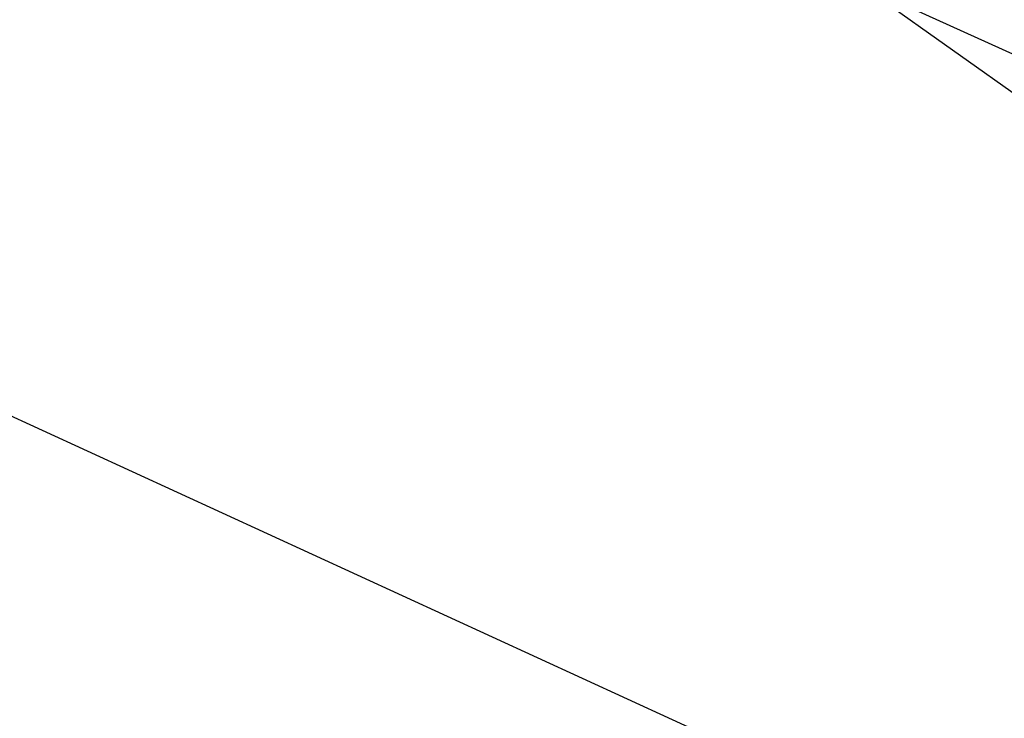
# Model space of a CAD drawing. Extents: x 448814 to 449970, y 436659 to 437685.
# Tile 64 of 132: x 449440.86 to 449451.64, y 437029.76 to 437037.4. Entities that reach past the tile are written whole.
import ezdxf

# ---------------------------------------------------------------- set-up
doc = ezdxf.new("R2010")
doc.units = 0
doc.header["$LTSCALE"] = 2
doc.header["$MEASUREMENT"] = 0
doc.linetypes.add('AUSGEZOGEN', pattern=[0])
for name, color, linetype in [('213_GRENZL', 8, 'AUSGEZOGEN'), ('FBRTOP', 250, 'AUSGEZOGEN'), ('STRASSE', 250, 'AUSGEZOGEN'), ('STROMLTG', 4, 'AUSGEZOGEN')]:
    doc.layers.add(name, color=color, linetype=linetype)

msp = doc.modelspace()

# ---------------------------------------------------------------- linework, layer by layer
at = {"layer": '213_GRENZL'}
for p, q in [((449482.56, 437023.053), (449380.941, 437069.105)), ((449479.382, 437015.327), (449424.045, 437040.74))]:
    msp.add_line(p, q, dxfattribs=at)
at = {"layer": 'FBRTOP'}
msp.add_lwpolyline([(448968.071, 437551.847, -0.000001), (448991.973, 437533.398, 0.000001), (449021.658, 437510.484, 0), (449059.524, 437481.257, 0), (449100.819, 437449.382, 0.000002), (449140.4, 437418.831, -0.000003), (449179.981, 437388.28, -0.000004), (449219.562, 437357.729, 0.000004), (449259.142, 437327.177), (449338.303, 437266.075), (449437.255, 437189.697), (449516.416, 437128.595), (449635.158, 437036.942), (449660.728, 437017.161, -0.000002)], format="xyb", dxfattribs=at)
at = {"layer": 'FBRTOP', "const_width": 0.5}
msp.add_lwpolyline([(448966.251, 437549.488, -0.000001), (448990.152, 437531.039), (449019.838, 437508.125), (449057.703, 437478.898), (449098.999, 437447.023, 0.000002), (449138.58, 437416.472, -0.000003), (449178.161, 437385.922, -0.000004), (449217.741, 437355.37, 0.000004), (449257.322, 437324.818), (449336.483, 437263.716), (449435.435, 437187.338), (449514.596, 437126.236), (449633.336, 437034.585), (449658.907, 437014.802)], format="xyb", dxfattribs=at)
at = {"layer": 'STRASSE'}
for points in [[(449362.464, 437286.843, 0.003129), (449378.391, 437273.797, 0.000219), (449408.942, 437249.112, 0.000389), (449426.156, 437235.237, 0.000199), (449436.466, 437226.947, 0.000081), (449461.924, 437206.501, 0.002212), (449498.739, 437177.21, 0.005742), (449512.989, 437166.238, 0.0056), (449526.066, 437156.634, 0.002613), (449554.645, 437136.358, 0.00064), (449582.618, 437116.785, -0.001217), (449597.344, 437106.456, -0.000457), (449617.297, 437092.36, 0.000962), (449626.757, 437085.691, 0.000105), (449631.402, 437082.431, 0.000015), (449663.882, 437059.65, 0.000123), (449670.216, 437055.21, -0.000021), (449708.016, 437028.724, -0.00448), (449717.591, 437021.886, -0.023584), (449743.511, 437001.701)], [(449354.279, 437284.373, 0.000359), (449357.912, 437281.355, 0.003129), (449373.907, 437268.253, 0.000219), (449404.463, 437243.564, 0.000389), (449421.686, 437229.682, 0.000199), (449432, 437221.389, 0.000081), (449457.46, 437200.941, 0.002212), (449494.324, 437171.611, 0.005742), (449508.704, 437160.539, 0.0056), (449521.91, 437150.84, 0.002613), (449550.55, 437130.521, 0.00064), (449578.537, 437110.938, -0.001217), (449593.235, 437100.628, -0.000457), (449613.178, 437086.54, 0.000962), (449622.66, 437079.855, 0.000105), (449627.308, 437076.594, 0.000015), (449659.788, 437053.812, 0.000123), (449666.124, 437049.37, -0.000021), (449703.924, 437022.885, -0.00448), (449713.395, 437016.121, -0.002235), (449739.716, 436996.784)]]:
    msp.add_lwpolyline(points, format="xyb", dxfattribs=at)
at = {"layer": 'STROMLTG', "flags": 128}
msp.add_lwpolyline([(449808.657, 436783.328), (449699.476, 436860.623), (449444.3, 437041.877), (449195.395, 437219.161), (448919.454, 437415.951), (448883.121, 437441.787)], dxfattribs=at)

doc.saveas('drawing.dxf')
